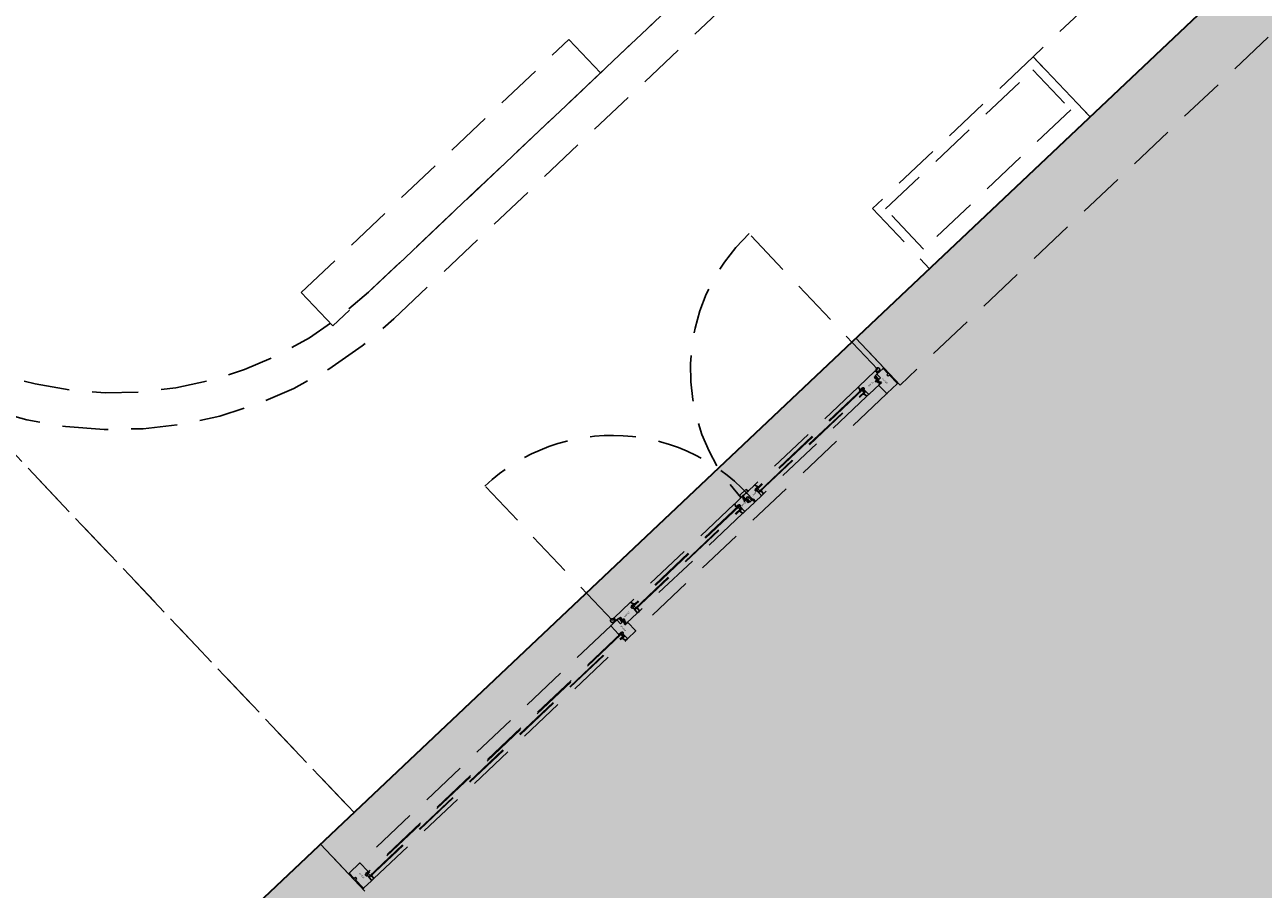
# Model space of a CAD drawing. Header units: metres. Extents: x 104098 to 104607, y 427853 to 428230.
# Tile 62 of 147: x 104265 to 104271.72, y 428130.96 to 428135.66. Entities that reach past the tile are written whole.
import ezdxf

# ---------------------------------------------------------------- set-up
doc = ezdxf.new("R2010")
doc.units = ezdxf.units.M
doc.linetypes.add('DASHED2', pattern=[0.375, 0.25, -0.125])
doc.layers.add('N-WE-OG-BEBOUWING-G_School', color=7, linetype='Continuous', lineweight=35)
doc.layers.add('N-WE-VH-VERHARDING-AP_BEBOUWING', color=7, linetype='Continuous', true_color=0xcfcfcf)
doc.styles.add('1_020-25', font='arial.ttf', dxfattribs={"height": 100})

# ---------------------------------------------------------------- blocks, each defined once
blk = doc.blocks.new('school2')
at = {"color": 252, "linetype": 'DASHED2'}
for p, q in [((107988.828, 456632.4761), (107988.828, 456616.7761)), ((107988.828, 456620.7761), (107988.828, 456616.7761)), ((107990.5612, 456618.7761), (107990.5612, 456619.0261)), ((107990.5612, 456619.0261), (107992.5612, 456619.0261)), ((107992.5612, 456619.0261), (107992.5612, 456618.7761)), ((107992.5612, 456618.7761), (107990.5612, 456618.7761)), ((108009.678, 456618.7761), (107990.828, 456618.7761)), ((107990.828, 456618.7761), (108009.678, 456618.7761)), ((107990.828, 456618.7761), (108009.678, 456618.7761)), ((107990.828, 456618.7761), (108009.678, 456618.7761)), ((107990.828, 456618.5761), (108009.678, 456618.5761)), ((107990.828, 456618.5761), (108009.678, 456618.5761)), ((107990.5635, 456616.5704), (107990.5635, 456617.5768)), ((107992.5475, 456616.5704), (107992.5475, 456617.5879)), ((107994.328, 456617.2261), (107993.128, 456617.2261)), ((107993.128, 456617.2261), (107993.128, 456616.7761)), ((107994.328, 456616.7761), (107994.328, 456617.2261)), ((107995.528, 456617.2261), (107994.328, 456617.2261)), ((107994.328, 456617.2261), (107994.328, 456616.7761)), ((107993.178, 456617.1761), (107994.278, 456617.1761)), ((107993.178, 456616.8761), (107993.178, 456617.1761)), ((107994.278, 456617.1761), (107994.278, 456616.8761)), ((107994.278, 456616.8761), (107993.178, 456616.8761)), ((107988.828, 456616.7761), (107986.478, 456616.7761)), ((108009.678, 456616.7761), (107986.478, 456616.7761)), ((108009.678, 456616.7761), (107986.478, 456616.7761)), ((108009.678, 456616.7761), (107986.478, 456616.7761)), ((108009.678, 456616.7761), (107986.478, 456616.7761)), ((108009.678, 456616.7761), (107986.478, 456616.7761)), ((108009.678, 456616.7761), (107986.478, 456616.7761)), ((107986.478, 456616.7761), (108009.678, 456616.7761)), ((107988.578, 456616.7761), (107986.478, 456616.7761)), ((107988.578, 456616.5561), (107988.578, 456616.7761)), ((107988.578, 456616.7761), (107992.578, 456616.7761)), ((107988.578, 456616.4261), (107988.578, 456616.7761)), ((107988.828, 456616.7761), (108009.678, 456616.7761)), ((107992.578, 456616.7761), (107992.578, 456616.5561)), ((107992.578, 456616.4261), (107992.578, 456616.7761)), ((107992.578, 456616.7761), (107996.078, 456616.7761)), ((107993.128, 456616.7761), (107994.328, 456616.7761)), ((107994.328, 456616.7761), (107995.528, 456616.7761)), ((107988.583, 456616.5177), (107988.583, 456616.5531)), ((107988.583, 456616.5531), (107988.583, 456616.5531)), ((107988.583, 456616.5531), (107988.583, 456616.5531)), ((107988.583, 456616.5531), (107988.583, 456616.5531)), ((107988.583, 456616.5531), (107988.583, 456616.5531)), ((107988.583, 456616.5531), (107988.583, 456616.5531)), ((107988.583, 456616.5531), (107988.583, 456616.5531)), ((107988.586, 456616.5561), (107988.66, 456616.5561)), ((107990.538, 456616.5561), (107988.663, 456616.5561)), ((107988.663, 456616.5531), (107988.663, 456616.4936)), ((107990.538, 456616.5531), (107990.538, 456616.4936)), ((107990.582, 456616.5561), (107990.541, 456616.5561)), ((107990.5591, 456616.5561), (107990.5591, 456616.5615)), ((107990.562, 456616.5605), (107990.5749, 456616.5577)), ((107990.5679, 456616.5592), (107990.5679, 456616.5561)), ((107990.5749, 456616.5612), (107990.5694, 456616.5624)), ((107990.5771, 456616.5574), (107990.578, 456616.5574)), ((107990.578, 456616.5608), (107990.5778, 456616.5608)), ((107990.578, 456616.5719), (107990.578, 456616.5576)), ((107990.5795, 456616.5561), (107990.596, 456616.5561)), ((107990.7018, 456616.5749), (107990.581, 456616.5749)), ((107990.584, 456616.5281), (107990.584, 456616.5541)), ((107990.596, 456616.5561), (107990.596, 456616.5551)), ((107990.596, 456616.5551), (107990.5985, 456616.5551)), ((107990.5965, 456616.539), (107990.5965, 456616.555)), ((107990.5965, 456616.555), (107990.5985, 456616.555)), ((107990.5985, 456616.5551), (107990.5985, 456616.5531)), ((107990.5985, 456616.555), (107990.5985, 456616.552)), ((107990.5985, 456616.5531), (107990.6078, 456616.5531)), ((107990.5985, 456616.552), (107990.6015, 456616.552)), ((107990.6015, 456616.552), (107990.6015, 456616.542)), ((107990.6078, 456616.5531), (107990.6078, 456616.5408)), ((107990.692, 456616.5546), (107990.692, 456616.5569)), ((107990.692, 456616.5569), (107990.7086, 456616.5569)), ((107990.696, 456616.5529), (107990.696, 456616.5569)), ((107990.696, 456616.5569), (107990.705, 456616.5569)), ((107990.705, 456616.5529), (107990.696, 456616.5529)), ((107991.489, 456616.5529), (107990.696, 456616.5529)), ((107990.696, 456616.5529), (107990.696, 456616.5289)), ((107990.71, 456616.5584), (107990.7047, 456616.573)), ((107990.705, 456616.5569), (107990.705, 456616.5529)), ((107991.4791, 456616.5749), (107990.7058, 456616.5749)), ((107990.7086, 456616.5569), (107990.71, 456616.5584)), ((107991.4803, 456616.573), (107991.475, 456616.5584)), ((107991.475, 456616.5584), (107991.4764, 456616.5569)), ((107991.4764, 456616.5569), (107991.493, 456616.5569)), ((107991.489, 456616.5569), (107991.48, 456616.5569)), ((107991.48, 456616.5569), (107991.48, 456616.5529)), ((107991.48, 456616.5529), (107991.489, 456616.5529)), ((107991.536, 456616.5749), (107991.4831, 456616.5749)), ((107991.489, 456616.5529), (107991.489, 456616.5569)), ((107991.489, 456616.5289), (107991.489, 456616.5529)), ((107991.493, 456616.5569), (107991.493, 456616.5546)), ((107991.5295, 456616.5487), (107991.5295, 456616.5537)), ((107991.5295, 456616.5537), (107991.538, 456616.5537)), ((107991.5333, 456616.5892), (107991.53, 456616.5769)), ((107991.53, 456616.5769), (107991.5475, 456616.5769)), ((107991.5318, 456616.5532), (107991.53, 456616.5496)), ((107991.5311, 456616.5496), (107991.5322, 456616.5526)), ((107991.5328, 456616.5537), (107991.5318, 456616.5532)), ((107991.5322, 456616.5526), (107991.533, 456616.5531)), ((107991.5344, 456616.5537), (107991.5328, 456616.5537)), ((107991.533, 456616.5644), (107991.5372, 456616.5655)), ((107991.533, 456616.5601), (107991.533, 456616.5644)), ((107991.5372, 456616.5589), (107991.533, 456616.5601)), ((107991.533, 456616.5531), (107991.5337, 456616.5531)), ((107991.5337, 456616.5531), (107991.5344, 456616.5532)), ((107991.5341, 456616.5505), (107991.534, 456616.5504)), ((107991.534, 456616.5504), (107991.534, 456616.5504)), ((107991.534, 456616.5504), (107991.534, 456616.5503)), ((107991.534, 456616.5503), (107991.534, 456616.5502)), ((107991.534, 456616.5502), (107991.534, 456616.5496)), ((107991.5342, 456616.5506), (107991.5341, 456616.5505)), ((107991.5341, 456616.5505), (107991.5341, 456616.5505)), ((107991.5343, 456616.5506), (107991.5342, 456616.5506)), ((107991.5342, 456616.5506), (107991.5342, 456616.5506)), ((107991.5787, 456616.5899), (107991.5343, 456616.5899)), ((107991.538, 456616.5515), (107991.5343, 456616.5506)), ((107991.5346, 456616.5535), (107991.5344, 456616.5537)), ((107991.5344, 456616.5532), (107991.5346, 456616.5534)), ((107991.5346, 456616.5534), (107991.5346, 456616.5535)), ((107991.535, 456616.55), (107991.5401, 456616.5512)), ((107991.535, 456616.5496), (107991.535, 456616.55)), ((107991.538, 456616.5665), (107991.538, 456616.5729)), ((107991.538, 456616.5537), (107991.538, 456616.558)), ((107991.5381, 456616.5553), (107991.538, 456616.5553)), ((107991.538, 456616.5553), (107991.538, 456616.5552)), ((107991.538, 456616.5552), (107991.538, 456616.5552)), ((107991.538, 456616.5552), (107991.538, 456616.5551)), ((107991.538, 456616.5551), (107991.538, 456616.5551)), ((107991.538, 456616.5551), (107991.538, 456616.5515)), ((107991.5382, 456616.5554), (107991.5381, 456616.5553)), ((107991.5381, 456616.5553), (107991.5381, 456616.5553)), ((107991.5383, 456616.5554), (107991.5382, 456616.5554)), ((107991.5382, 456616.5554), (107991.5382, 456616.5554)), ((107991.5385, 456616.5554), (107991.5383, 456616.5554)), ((107991.5386, 456616.5554), (107991.5385, 456616.5554)), ((107991.5385, 456616.5554), (107991.5385, 456616.5554)), ((107991.5386, 456616.5553), (107991.5386, 456616.5554)), ((107991.5387, 456616.5553), (107991.5386, 456616.5553)), ((107991.5387, 456616.5552), (107991.5387, 456616.5553)), ((107991.5387, 456616.5553), (107991.5387, 456616.5553)), ((107991.5388, 456616.5552), (107991.5387, 456616.5552)), ((107991.5388, 456616.5551), (107991.5388, 456616.5552)), ((107991.5388, 456616.5517), (107991.5388, 456616.5551)), ((107991.5388, 456616.5551), (107991.5388, 456616.5551)), ((107991.539, 456616.5537), (107991.5388, 456616.5535)), ((107991.5388, 456616.5535), (107991.5388, 456616.5528)), ((107991.5388, 456616.5528), (107991.5398, 456616.5519)), ((107991.5398, 456616.5519), (107991.5388, 456616.5517)), ((107991.5407, 456616.5537), (107991.539, 456616.5537)), ((107991.5397, 456616.553), (107991.5407, 456616.5531)), ((107991.5406, 456616.5521), (107991.5397, 456616.553)), ((107991.5401, 456616.5512), (107991.5401, 456616.5496)), ((107991.5429, 456616.5526), (107991.5406, 456616.5521)), ((107991.544, 456616.5533), (107991.5407, 456616.5537)), ((107991.5407, 456616.5531), (107991.5436, 456616.5527)), ((107991.5409, 456616.5513), (107991.5429, 456616.5518)), ((107991.5409, 456616.5496), (107991.5409, 456616.5513)), ((107991.5431, 456616.5527), (107991.5429, 456616.5526)), ((107991.5429, 456616.5518), (107991.543, 456616.5518)), ((107991.543, 456616.5554), (107991.543, 456616.5729)), ((107991.543, 456616.5518), (107991.543, 456616.5518)), ((107991.543, 456616.5518), (107991.5431, 456616.5518)), ((107991.5433, 456616.5527), (107991.5431, 456616.5527)), ((107991.5431, 456616.5518), (107991.5432, 456616.5518)), ((107991.5432, 456616.5518), (107991.5432, 456616.5517)), ((107991.5432, 456616.5517), (107991.5433, 456616.5517)), ((107991.5435, 456616.5526), (107991.5433, 456616.5527)), ((107991.5433, 456616.5517), (107991.5433, 456616.5516)), ((107991.5433, 456616.5516), (107991.5434, 456616.5516)), ((107991.5434, 456616.5516), (107991.5434, 456616.5515)), ((107991.5434, 456616.5515), (107991.5434, 456616.5514)), ((107991.5434, 456616.5514), (107991.5434, 456616.5496)), ((107991.5436, 456616.5526), (107991.5435, 456616.5526)), ((107991.5436, 456616.5527), (107991.5452, 456616.552)), ((107991.5438, 456616.5525), (107991.5436, 456616.5526)), ((107991.5439, 456616.5523), (107991.5438, 456616.5525)), ((107991.544, 456616.5522), (107991.5439, 456616.5523)), ((107991.5453, 456616.5527), (107991.544, 456616.5533)), ((107991.5441, 456616.552), (107991.544, 456616.5522)), ((107991.5442, 456616.5519), (107991.5441, 456616.552)), ((107991.5442, 456616.5517), (107991.5442, 456616.5519)), ((107991.5442, 456616.5496), (107991.5442, 456616.5517)), ((107991.561, 456616.5539), (107991.5445, 456616.5539)), ((107991.545, 456616.5749), (107991.6278, 456616.5749)), ((107991.5451, 456616.5537), (107991.545, 456616.5536)), ((107991.545, 456616.5536), (107991.545, 456616.5536)), ((107991.545, 456616.5536), (107991.545, 456616.5535)), ((107991.545, 456616.5535), (107991.545, 456616.5535)), ((107991.545, 456616.5535), (107991.545, 456616.5534)), ((107991.545, 456616.5534), (107991.545, 456616.5532)), ((107991.545, 456616.5532), (107991.545, 456616.5532)), ((107991.545, 456616.5532), (107991.545, 456616.5531)), ((107991.545, 456616.5531), (107991.545, 456616.5531)), ((107991.545, 456616.5531), (107991.545, 456616.553)), ((107991.545, 456616.553), (107991.5451, 456616.553)), ((107991.5451, 456616.5517), (107991.545, 456616.5514)), ((107991.545, 456616.5514), (107991.545, 456616.5509)), ((107991.545, 456616.5509), (107991.5453, 456616.5506)), ((107991.5452, 456616.5537), (107991.5451, 456616.5537)), ((107991.5451, 456616.5537), (107991.5451, 456616.5537)), ((107991.5451, 456616.553), (107991.5451, 456616.553)), ((107991.5451, 456616.553), (107991.5452, 456616.553)), ((107991.5472, 456616.5527), (107991.5451, 456616.5517)), ((107991.5453, 456616.5537), (107991.5452, 456616.5537)), ((107991.5452, 456616.5537), (107991.5452, 456616.5537)), ((107991.5452, 456616.553), (107991.5452, 456616.5529)), ((107991.5452, 456616.5529), (107991.5453, 456616.5529)), ((107991.5452, 456616.552), (107991.5455, 456616.552)), ((107991.5477, 456616.5537), (107991.5453, 456616.5537)), ((107991.5453, 456616.5529), (107991.5457, 456616.5529)), ((107991.5457, 456616.5527), (107991.5453, 456616.5527)), ((107991.5453, 456616.5506), (107991.5472, 456616.55)), ((107991.5455, 456616.552), (107991.5462, 456616.5523)), ((107991.5457, 456616.5529), (107991.5457, 456616.5527)), ((107991.5458, 456616.5514), (107991.5478, 456616.5524)), ((107991.5458, 456616.5511), (107991.5458, 456616.5514)), ((107991.5478, 456616.5504), (107991.5458, 456616.5511)), ((107991.5462, 456616.5523), (107991.5463, 456616.5524)), ((107991.5463, 456616.5524), (107991.5463, 456616.5529)), ((107991.5463, 456616.5529), (107991.5472, 456616.5529)), ((107991.5472, 456616.5529), (107991.5472, 456616.5527)), ((107991.5472, 456616.55), (107991.5472, 456616.5496)), ((107991.5475, 456616.5769), (107991.5475, 456616.5749)), ((107991.5475, 456616.5749), (107991.5825, 456616.5749)), ((107991.5825, 456616.5749), (107991.5475, 456616.5749)), ((107991.5475, 456616.5749), (107991.5825, 456616.5749)), ((107991.5478, 456616.5537), (107991.5477, 456616.5537)), ((107991.5477, 456616.5537), (107991.5477, 456616.5537)), ((107991.5479, 456616.5537), (107991.5478, 456616.5537)), ((107991.5478, 456616.5537), (107991.5478, 456616.5537)), ((107991.5478, 456616.5524), (107991.5479, 456616.5524)), ((107991.5479, 456616.5504), (107991.5478, 456616.5504)), ((107991.5478, 456616.5504), (107991.5478, 456616.5504)), ((107991.5479, 456616.5536), (107991.5479, 456616.5537)), ((107991.548, 456616.5535), (107991.5479, 456616.5536)), ((107991.5479, 456616.5536), (107991.5479, 456616.5536)), ((107991.5479, 456616.5525), (107991.548, 456616.5526)), ((107991.5479, 456616.5524), (107991.5479, 456616.5525)), ((107991.5479, 456616.5525), (107991.5479, 456616.5525)), ((107991.5479, 456616.5503), (107991.5479, 456616.5504)), ((107991.548, 456616.5502), (107991.5479, 456616.5503)), ((107991.5479, 456616.5503), (107991.5479, 456616.5503)), ((107991.548, 456616.5534), (107991.548, 456616.5535)), ((107991.548, 456616.5535), (107991.548, 456616.5535)), ((107991.548, 456616.5527), (107991.548, 456616.5534)), ((107991.548, 456616.5526), (107991.548, 456616.5527)), ((107991.548, 456616.5526), (107991.548, 456616.5526)), ((107991.548, 456616.5501), (107991.548, 456616.5502)), ((107991.548, 456616.5502), (107991.548, 456616.5502)), ((107991.548, 456616.549), (107991.548, 456616.5501)), ((107991.561, 456616.5408), (107991.561, 456616.5539)), ((107991.5832, 456616.5759), (107991.5797, 456616.5892)), ((107991.5825, 456616.5749), (107991.5832, 456616.5759)), ((107991.6346, 456616.5569), (107991.618, 456616.5569)), ((107991.618, 456616.5569), (107991.618, 456616.5546)), ((107991.622, 456616.5529), (107991.622, 456616.5569)), ((107991.622, 456616.5569), (107991.631, 456616.5569)), ((107991.631, 456616.5529), (107991.622, 456616.5529)), ((107992.415, 456616.5529), (107991.622, 456616.5529)), ((107991.622, 456616.5529), (107991.622, 456616.5289)), ((107991.6307, 456616.573), (107991.636, 456616.5584)), ((107991.631, 456616.5569), (107991.631, 456616.5529)), ((107992.4051, 456616.5749), (107991.6318, 456616.5749)), ((107991.636, 456616.5584), (107991.6346, 456616.5569)), ((107992.401, 456616.5584), (107992.4063, 456616.573)), ((107992.4024, 456616.5569), (107992.401, 456616.5584)), ((107992.419, 456616.5569), (107992.4024, 456616.5569)), ((107992.415, 456616.5569), (107992.406, 456616.5569)), ((107992.406, 456616.5569), (107992.406, 456616.5529)), ((107992.406, 456616.5529), (107992.415, 456616.5529)), ((107992.4091, 456616.5749), (107992.53, 456616.5749)), ((107992.415, 456616.5529), (107992.415, 456616.5569)), ((107992.415, 456616.5289), (107992.415, 456616.5529)), ((107992.419, 456616.5546), (107992.419, 456616.5569)), ((107992.5125, 456616.5531), (107992.5032, 456616.5531)), ((107992.5032, 456616.5531), (107992.5032, 456616.5408)), ((107992.5125, 456616.552), (107992.5095, 456616.552)), ((107992.5095, 456616.552), (107992.5095, 456616.542)), ((107992.515, 456616.5551), (107992.5125, 456616.5551)), ((107992.5125, 456616.5551), (107992.5125, 456616.5531)), ((107992.5145, 456616.555), (107992.5125, 456616.555)), ((107992.5125, 456616.555), (107992.5125, 456616.552)), ((107992.5145, 456616.539), (107992.5145, 456616.555)), ((107992.5315, 456616.5561), (107992.515, 456616.5561)), ((107992.515, 456616.5561), (107992.515, 456616.5551)), ((107992.527, 456616.5281), (107992.527, 456616.5541)), ((107992.529, 456616.5561), (107992.57, 456616.5561)), ((107992.533, 456616.5719), (107992.533, 456616.5576)), ((107992.533, 456616.5608), (107992.5331, 456616.5608)), ((107992.5339, 456616.5574), (107992.533, 456616.5574)), ((107992.536, 456616.5612), (107992.5416, 456616.5624)), ((107992.549, 456616.5605), (107992.5361, 456616.5577)), ((107992.5431, 456616.5592), (107992.5431, 456616.5561)), ((107992.5519, 456616.5561), (107992.5519, 456616.5615)), ((107992.573, 456616.5531), (107992.573, 456616.5177)), ((107988.583, 456616.4451), (107988.583, 456616.5045)), ((107988.593, 456616.5162), (107988.5845, 456616.5162)), ((107988.5845, 456616.506), (107988.593, 456616.506)), ((107988.593, 456616.506), (107988.593, 456616.5162)), ((107988.6616, 456616.4921), (107988.645, 456616.4921)), ((107988.645, 456616.4921), (107988.645, 456616.4898)), ((107988.649, 456616.4881), (107988.649, 456616.4921)), ((107988.649, 456616.4921), (107988.658, 456616.4921)), ((107988.658, 456616.4881), (107988.649, 456616.4881)), ((107990.552, 456616.4881), (107988.649, 456616.4881)), ((107988.649, 456616.4881), (107988.649, 456616.4641)), ((107988.656, 456616.4831), (107988.649, 456616.4831)), ((107990.545, 456616.4831), (107988.656, 456616.4831)), ((107988.656, 456616.4831), (107988.656, 456616.4681)), ((107988.656, 456616.4681), (107988.656, 456616.4831)), ((107988.658, 456616.4921), (107988.658, 456616.4881)), ((107988.663, 456616.4936), (107988.6616, 456616.4921)), ((107990.538, 456616.4936), (107990.5394, 456616.4921)), ((107990.5394, 456616.4921), (107990.556, 456616.4921)), ((107990.552, 456616.4921), (107990.543, 456616.4921)), ((107990.543, 456616.4921), (107990.543, 456616.4881)), ((107990.543, 456616.4881), (107990.552, 456616.4881)), ((107990.552, 456616.4831), (107990.545, 456616.4831)), ((107990.545, 456616.4831), (107990.545, 456616.4681)), ((107990.545, 456616.4681), (107990.545, 456616.4831)), ((107990.552, 456616.4881), (107990.552, 456616.4921)), ((107990.552, 456616.4641), (107990.552, 456616.4881)), ((107990.552, 456616.4681), (107990.552, 456616.4831)), ((107990.556, 456616.4921), (107990.556, 456616.4898)), ((107990.6015, 456616.5281), (107990.584, 456616.5281)), ((107990.5985, 456616.5388), (107990.596, 456616.5388)), ((107990.596, 456616.5388), (107990.596, 456616.5346)), ((107990.5985, 456616.539), (107990.5965, 456616.539)), ((107990.597, 456616.5101), (107990.6022, 456616.5115)), ((107990.597, 456616.5061), (107990.597, 456616.5101)), ((107990.6165, 456616.5061), (107990.597, 456616.5061)), ((107990.5975, 456616.5331), (107990.6165, 456616.5331)), ((107990.5981, 456616.5331), (107990.598, 456616.533)), ((107990.598, 456616.533), (107990.598, 456616.533)), ((107990.598, 456616.533), (107990.598, 456616.5329)), ((107990.598, 456616.5329), (107990.598, 456616.5329)), ((107990.598, 456616.5329), (107990.598, 456616.5328)), ((107990.598, 456616.5328), (107990.598, 456616.5317)), ((107990.598, 456616.5317), (107990.598, 456616.5317)), ((107990.598, 456616.5317), (107990.598, 456616.5316)), ((107990.598, 456616.5316), (107990.598, 456616.5316)), ((107990.598, 456616.5316), (107990.5981, 456616.5316)), ((107990.598, 456616.5294), (107990.598, 456616.5293)), ((107990.5981, 456616.5294), (107990.598, 456616.5294)), ((107990.598, 456616.5293), (107990.598, 456616.5293)), ((107990.598, 456616.5293), (107990.598, 456616.5292)), ((107990.598, 456616.5292), (107990.598, 456616.5284)), ((107990.598, 456616.5284), (107990.598, 456616.5284)), ((107990.598, 456616.5284), (107990.598, 456616.5283)), ((107990.598, 456616.5283), (107990.598, 456616.5283)), ((107990.598, 456616.5283), (107990.598, 456616.5282)), ((107990.598, 456616.5282), (107990.5981, 456616.5282)), ((107990.5982, 456616.5331), (107990.5981, 456616.5331)), ((107990.5981, 456616.5331), (107990.5981, 456616.5331)), ((107990.5981, 456616.5316), (107990.5981, 456616.5315)), ((107990.5981, 456616.5315), (107990.5981, 456616.5315)), ((107990.5981, 456616.5315), (107990.5982, 456616.5315)), ((107990.6002, 456616.5305), (107990.5981, 456616.5295)), ((107990.5981, 456616.5295), (107990.5981, 456616.5294)), ((107990.5981, 456616.5294), (107990.5981, 456616.5294)), ((107990.5981, 456616.5282), (107990.5981, 456616.5282)), ((107990.5981, 456616.5282), (107990.5982, 456616.5282)), ((107990.5983, 456616.5331), (107990.5982, 456616.5331)), ((107990.5982, 456616.5331), (107990.5982, 456616.5331)), ((107990.5982, 456616.5315), (107990.6002, 456616.5308)), ((107990.5982, 456616.5282), (107990.5982, 456616.5281)), ((107990.5982, 456616.5281), (107990.5983, 456616.5281)), ((107990.6157, 456616.5331), (107990.5983, 456616.5331)), ((107990.5983, 456616.5281), (107990.6007, 456616.5281)), ((107990.6015, 456616.542), (107990.5985, 456616.542)), ((107990.5985, 456616.542), (107990.5985, 456616.539)), ((107990.6078, 456616.5408), (107990.5985, 456616.5408)), ((107990.5985, 456616.5408), (107990.5985, 456616.5388)), ((107990.5988, 456616.5319), (107990.5988, 456616.5322)), ((107990.5988, 456616.5322), (107990.6018, 456616.5322)), ((107990.6007, 456616.5313), (107990.5988, 456616.5319)), ((107990.5988, 456616.5291), (107990.6008, 456616.5302)), ((107990.5988, 456616.5289), (107990.5988, 456616.5291)), ((107990.5996, 456616.5289), (107990.5988, 456616.5289)), ((107990.5997, 456616.5296), (107990.5996, 456616.5294)), ((107990.5996, 456616.5294), (107990.5996, 456616.5289)), ((107990.6005, 456616.5299), (107990.5997, 456616.5296)), ((107990.6002, 456616.5308), (107990.6002, 456616.5305)), ((107990.6003, 456616.5289), (107990.6003, 456616.5292)), ((107990.6003, 456616.5292), (107990.6006, 456616.5291)), ((107990.6007, 456616.5289), (107990.6003, 456616.5289)), ((107990.6007, 456616.5299), (107990.6005, 456616.5299)), ((107990.6006, 456616.5291), (107990.602, 456616.5286)), ((107990.6009, 456616.531), (107990.6007, 456616.5313)), ((107990.6023, 456616.5291), (107990.6007, 456616.5299)), ((107990.6008, 456616.5289), (107990.6007, 456616.5289)), ((107990.6007, 456616.5289), (107990.6007, 456616.5289)), ((107990.6007, 456616.5281), (107990.6008, 456616.5282)), ((107990.6007, 456616.5281), (107990.6007, 456616.5281)), ((107990.6008, 456616.5302), (107990.601, 456616.5305)), ((107990.6009, 456616.5289), (107990.6008, 456616.5289)), ((107990.6008, 456616.5289), (107990.6008, 456616.5289)), ((107990.6008, 456616.5282), (107990.6008, 456616.5282)), ((107990.6008, 456616.5282), (107990.6009, 456616.5282)), ((107990.601, 456616.5305), (107990.6009, 456616.531)), ((107990.6009, 456616.5288), (107990.6009, 456616.5289)), ((107990.601, 456616.5287), (107990.6009, 456616.5288)), ((107990.6009, 456616.5288), (107990.6009, 456616.5288)), ((107990.6009, 456616.5282), (107990.6009, 456616.5283)), ((107990.6009, 456616.5283), (107990.601, 456616.5283)), ((107990.6009, 456616.5282), (107990.6009, 456616.5282)), ((107990.601, 456616.5286), (107990.601, 456616.5287)), ((107990.601, 456616.5287), (107990.601, 456616.5287)), ((107990.601, 456616.5284), (107990.601, 456616.5286)), ((107990.601, 456616.5283), (107990.601, 456616.5284)), ((107990.601, 456616.5284), (107990.601, 456616.5284)), ((107990.6018, 456616.5322), (107990.6018, 456616.5302)), ((107990.6018, 456616.5302), (107990.6018, 456616.53)), ((107990.6018, 456616.53), (107990.6018, 456616.5298)), ((107990.6018, 456616.5298), (107990.6019, 456616.5297)), ((107990.6019, 456616.5297), (107990.602, 456616.5295)), ((107990.602, 456616.5295), (107990.6022, 456616.5294)), ((107990.602, 456616.5286), (107990.6053, 456616.5281)), ((107990.6022, 456616.5294), (107990.6023, 456616.5293)), ((107990.6023, 456616.5293), (107990.6025, 456616.5292)), ((107990.6053, 456616.5288), (107990.6023, 456616.5291)), ((107990.6025, 456616.5292), (107990.6026, 456616.5292)), ((107990.6026, 456616.5305), (107990.6026, 456616.5322)), ((107990.6026, 456616.5322), (107990.6051, 456616.5322)), ((107990.6026, 456616.5304), (107990.6026, 456616.5305)), ((107990.6026, 456616.5303), (107990.6026, 456616.5304)), ((107990.6026, 456616.5302), (107990.6026, 456616.5303)), ((107990.6027, 456616.5302), (107990.6026, 456616.5302)), ((107990.6026, 456616.5292), (107990.6028, 456616.5292)), ((107990.6027, 456616.5301), (107990.6027, 456616.5302)), ((107990.6028, 456616.5301), (107990.6027, 456616.5301)), ((107990.6029, 456616.5301), (107990.6028, 456616.5301)), ((107990.6028, 456616.5292), (107990.603, 456616.5292)), ((107990.603, 456616.5301), (107990.6029, 456616.5301)), ((107990.6029, 456616.5301), (107990.6029, 456616.5301)), ((107990.6031, 456616.5301), (107990.603, 456616.5301)), ((107990.603, 456616.5292), (107990.6054, 456616.5298)), ((107990.603, 456616.5125), (107990.603, 456616.5266)), ((107990.6051, 456616.5305), (107990.6031, 456616.5301)), ((107990.6051, 456616.5322), (107990.6051, 456616.5305)), ((107990.6063, 456616.5288), (107990.6053, 456616.5288)), ((107990.6053, 456616.5281), (107990.6069, 456616.5281)), ((107990.6054, 456616.5298), (107990.6063, 456616.5288)), ((107990.6059, 456616.5307), (107990.6059, 456616.5322)), ((107990.6059, 456616.5322), (107990.611, 456616.5322)), ((107990.611, 456616.5319), (107990.6059, 456616.5307)), ((107990.6061, 456616.53), (107990.6072, 456616.5302)), ((107990.6072, 456616.529), (107990.6061, 456616.53)), ((107990.6069, 456616.5281), (107990.6072, 456616.5284)), ((107990.6072, 456616.5302), (107990.6072, 456616.5268)), ((107990.6072, 456616.5284), (107990.6072, 456616.529)), ((107990.6072, 456616.5268), (107990.6072, 456616.5267)), ((107990.6072, 456616.5267), (107990.6072, 456616.5267)), ((107990.6072, 456616.5267), (107990.6072, 456616.5266)), ((107990.6072, 456616.5266), (107990.6073, 456616.5266)), ((107990.6073, 456616.5266), (107990.6073, 456616.5266)), ((107990.6073, 456616.5266), (107990.6073, 456616.5265)), ((107990.6073, 456616.5265), (107990.6074, 456616.5265)), ((107990.6074, 456616.5265), (107990.6074, 456616.5265)), ((107990.6074, 456616.5265), (107990.6075, 456616.5265)), ((107990.6075, 456616.5265), (107990.6077, 456616.5265)), ((107990.6077, 456616.5265), (107990.6077, 456616.5265)), ((107990.6077, 456616.5265), (107990.6078, 456616.5265)), ((107990.6078, 456616.5265), (107990.6079, 456616.5266)), ((107990.6078, 456616.5265), (107990.6078, 456616.5265)), ((107990.6079, 456616.5266), (107990.608, 456616.5267)), ((107990.6079, 456616.5266), (107990.6079, 456616.5266)), ((107990.6079, 456616.5266), (107990.6079, 456616.5266)), ((107990.608, 456616.5304), (107990.6117, 456616.5313)), ((107990.608, 456616.5268), (107990.608, 456616.5304)), ((107990.6165, 456616.5281), (107990.608, 456616.5281)), ((107990.608, 456616.5281), (107990.608, 456616.5239)), ((107990.608, 456616.5267), (107990.608, 456616.5268)), ((107990.608, 456616.5267), (107990.608, 456616.5267)), ((107990.608, 456616.5154), (107990.608, 456616.5089)), ((107990.6087, 456616.5229), (107990.613, 456616.5218)), ((107990.613, 456616.5175), (107990.6087, 456616.5163)), ((107990.61, 456616.5069), (107990.689, 456616.5069)), ((107990.611, 456616.5322), (107990.611, 456616.5319)), ((107990.6116, 456616.5287), (107990.6114, 456616.5285)), ((107990.6114, 456616.5285), (107990.6114, 456616.5283)), ((107990.6114, 456616.5283), (107990.6116, 456616.5281)), ((107990.6123, 456616.5287), (107990.6116, 456616.5287)), ((107990.6116, 456616.5281), (107990.6131, 456616.5281)), ((107990.6117, 456616.5313), (107990.6117, 456616.5313)), ((107990.6117, 456616.5313), (107990.6118, 456616.5313)), ((107990.6118, 456616.5313), (107990.6118, 456616.5314)), ((107990.6118, 456616.5314), (107990.6119, 456616.5314)), ((107990.6119, 456616.5314), (107990.6119, 456616.5315)), ((107990.6119, 456616.5315), (107990.612, 456616.5315)), ((107990.612, 456616.5317), (107990.612, 456616.5322)), ((107990.612, 456616.5322), (107990.6148, 456616.5322)), ((107990.612, 456616.5316), (107990.612, 456616.5317)), ((107990.612, 456616.5315), (107990.612, 456616.5316)), ((107990.6129, 456616.5288), (107990.6123, 456616.5287)), ((107990.6137, 456616.5293), (107990.6129, 456616.5288)), ((107990.613, 456616.5218), (107990.613, 456616.5175)), ((107990.6131, 456616.5281), (107990.6142, 456616.5287)), ((107990.6148, 456616.5322), (107990.6137, 456616.5293)), ((107990.6142, 456616.5287), (107990.616, 456616.5322)), ((107990.6158, 456616.5331), (107990.6157, 456616.5331)), ((107990.6157, 456616.5331), (107990.6157, 456616.5331)), ((107990.6159, 456616.5331), (107990.6158, 456616.5331)), ((107990.6158, 456616.5331), (107990.6158, 456616.5331)), ((107990.6159, 456616.533), (107990.6159, 456616.5331)), ((107990.616, 456616.5329), (107990.6159, 456616.533)), ((107990.6159, 456616.533), (107990.6159, 456616.533)), ((107990.616, 456616.5328), (107990.616, 456616.5329)), ((107990.616, 456616.5329), (107990.616, 456616.5329)), ((107990.616, 456616.5322), (107990.616, 456616.5328)), ((107990.6165, 456616.5331), (107990.6165, 456616.5281)), ((107990.618, 456616.4451), (107990.618, 456616.5046)), ((107990.692, 456616.5099), (107990.692, 456616.5443)), ((107990.706, 456616.5289), (107990.692, 456616.5289)), ((107990.692, 456616.5289), (107990.692, 456616.5099)), ((107990.695, 456616.5069), (107990.704, 456616.5069)), ((107991.489, 456616.5479), (107990.696, 456616.5479)), ((107990.696, 456616.5329), (107991.489, 456616.5329)), ((107990.696, 456616.5289), (107991.489, 456616.5289)), ((107990.703, 456616.5329), (107990.703, 456616.5479)), ((107990.706, 456616.5249), (107990.706, 456616.5289)), ((107990.7097, 456616.5249), (107990.706, 456616.5249)), ((107990.7069, 456616.5092), (107990.7097, 456616.5249)), ((107991.4769, 456616.5069), (107990.708, 456616.5069)), ((107991.478, 456616.5092), (107991.4753, 456616.5249)), ((107991.4753, 456616.5249), (107991.479, 456616.5249)), ((107991.479, 456616.5249), (107991.479, 456616.5289)), ((107991.479, 456616.5289), (107991.493, 456616.5289)), ((107991.49, 456616.5069), (107991.4809, 456616.5069)), ((107991.482, 456616.5329), (107991.482, 456616.5479)), ((107991.493, 456616.5443), (107991.493, 456616.5099)), ((107991.493, 456616.5289), (107991.493, 456616.5099)), ((107991.496, 456616.5069), (107991.565, 456616.5069)), ((107991.5485, 456616.5487), (107991.5295, 456616.5487)), ((107991.53, 456616.5496), (107991.53, 456616.549)), ((107991.53, 456616.549), (107991.53, 456616.549)), ((107991.53, 456616.549), (107991.53, 456616.5489)), ((107991.53, 456616.5489), (107991.53, 456616.5489)), ((107991.53, 456616.5489), (107991.53, 456616.5488)), ((107991.53, 456616.5488), (107991.5301, 456616.5488)), ((107991.5301, 456616.5488), (107991.5301, 456616.5488)), ((107991.5301, 456616.5488), (107991.5302, 456616.5488)), ((107991.5302, 456616.5488), (107991.5302, 456616.5487)), ((107991.5302, 456616.5487), (107991.5303, 456616.5487)), ((107991.5303, 456616.5487), (107991.5477, 456616.5487)), ((107991.534, 456616.5496), (107991.5311, 456616.5496)), ((107991.5401, 456616.5496), (107991.535, 456616.5496)), ((107991.5382, 456616.5287), (107991.5382, 456616.541)), ((107991.5382, 456616.541), (107991.5475, 456616.541)), ((107991.5475, 456616.5287), (107991.5382, 456616.5287)), ((107991.5434, 456616.5496), (107991.5409, 456616.5496)), ((107991.5472, 456616.5496), (107991.5442, 456616.5496)), ((107991.5445, 456616.5299), (107991.5445, 456616.5399)), ((107991.5445, 456616.5399), (107991.5475, 456616.5399)), ((107991.5475, 456616.5299), (107991.5445, 456616.5299)), ((107991.5475, 456616.541), (107991.5475, 456616.543)), ((107991.5475, 456616.543), (107991.55, 456616.543)), ((107991.5475, 456616.5399), (107991.5475, 456616.5429)), ((107991.5475, 456616.5429), (107991.5495, 456616.5429)), ((107991.5475, 456616.5269), (107991.5475, 456616.5299)), ((107991.5475, 456616.5267), (107991.5475, 456616.5287)), ((107991.5495, 456616.5269), (107991.5475, 456616.5269)), ((107991.55, 456616.5267), (107991.5475, 456616.5267)), ((107991.5477, 456616.5487), (107991.5478, 456616.5488)), ((107991.5477, 456616.5487), (107991.5477, 456616.5487)), ((107991.5478, 456616.5488), (107991.5478, 456616.5488)), ((107991.5478, 456616.5488), (107991.5479, 456616.5488)), ((107991.5479, 456616.5488), (107991.5479, 456616.5489)), ((107991.5479, 456616.5489), (107991.548, 456616.5489)), ((107991.5479, 456616.5488), (107991.5479, 456616.5488)), ((107991.548, 456616.5489), (107991.548, 456616.549)), ((107991.548, 456616.549), (107991.548, 456616.549)), ((107991.5495, 456616.5429), (107991.5495, 456616.5269)), ((107991.55, 456616.543), (107991.55, 456616.5472)), ((107991.55, 456616.5257), (107991.55, 456616.5267)), ((107991.5665, 456616.5257), (107991.55, 456616.5257)), ((107991.565, 456616.5408), (107991.561, 456616.5408)), ((107991.561, 456616.5257), (107991.561, 456616.5327)), ((107991.561, 456616.5327), (107991.561, 456616.5327)), ((107991.561, 456616.5327), (107991.565, 456616.5327)), ((107991.573, 456616.5257), (107991.561, 456616.5257)), ((107991.565, 456616.5327), (107991.565, 456616.5408)), ((107991.568, 456616.5099), (107991.568, 456616.5242)), ((107991.573, 456616.5099), (107991.573, 456616.5257)), ((107991.573, 456616.5257), (107991.573, 456616.5257)), ((107991.615, 456616.5069), (107991.576, 456616.5069)), ((107991.618, 456616.5443), (107991.618, 456616.5099)), ((107991.632, 456616.5289), (107991.618, 456616.5289)), ((107991.618, 456616.5289), (107991.618, 456616.5099)), ((107991.621, 456616.5069), (107991.63, 456616.5069)), ((107992.415, 456616.5479), (107991.622, 456616.5479)), ((107991.622, 456616.5329), (107992.415, 456616.5329)), ((107991.622, 456616.5289), (107992.415, 456616.5289)), ((107991.629, 456616.5329), (107991.629, 456616.5479)), ((107991.632, 456616.5249), (107991.632, 456616.5289)), ((107991.6357, 456616.5249), (107991.632, 456616.5249)), ((107991.6329, 456616.5092), (107991.6357, 456616.5249)), ((107992.4029, 456616.5069), (107991.634, 456616.5069)), ((107992.404, 456616.5092), (107992.4013, 456616.5249)), ((107992.4013, 456616.5249), (107992.405, 456616.5249)), ((107992.405, 456616.5249), (107992.405, 456616.5289)), ((107992.405, 456616.5289), (107992.419, 456616.5289)), ((107992.416, 456616.5069), (107992.4069, 456616.5069)), ((107992.408, 456616.5329), (107992.408, 456616.5479)), ((107992.419, 456616.5099), (107992.419, 456616.5443)), ((107992.419, 456616.5289), (107992.419, 456616.5099)), ((107992.501, 456616.5069), (107992.422, 456616.5069)), ((107992.493, 456616.4451), (107992.493, 456616.5046)), ((107992.5135, 456616.5331), (107992.4945, 456616.5331)), ((107992.4945, 456616.5331), (107992.4945, 456616.5281)), ((107992.4945, 456616.5281), (107992.503, 456616.5281)), ((107992.4945, 456616.5061), (107992.514, 456616.5061)), ((107992.495, 456616.533), (107992.4951, 456616.5331)), ((107992.495, 456616.5329), (107992.495, 456616.533)), ((107992.495, 456616.533), (107992.495, 456616.533)), ((107992.495, 456616.5328), (107992.495, 456616.5329)), ((107992.495, 456616.5329), (107992.495, 456616.5329)), ((107992.495, 456616.5322), (107992.495, 456616.5328)), ((107992.4968, 456616.5287), (107992.495, 456616.5322)), ((107992.4951, 456616.5331), (107992.4951, 456616.5331)), ((107992.4951, 456616.5331), (107992.4952, 456616.5331)), ((107992.4952, 456616.5331), (107992.4952, 456616.5331)), ((107992.4952, 456616.5331), (107992.4953, 456616.5331)), ((107992.4953, 456616.5331), (107992.5127, 456616.5331)), ((107992.499, 456616.5322), (107992.4961, 456616.5322)), ((107992.4961, 456616.5322), (107992.4972, 456616.5293)), ((107992.4978, 456616.5281), (107992.4968, 456616.5287)), ((107992.4972, 456616.5293), (107992.498, 456616.5288)), ((107992.4994, 456616.5281), (107992.4978, 456616.5281)), ((107992.498, 456616.5288), (107992.4987, 456616.5287)), ((107992.5022, 456616.5229), (107992.498, 456616.5218)), ((107992.498, 456616.5218), (107992.498, 456616.5175)), ((107992.498, 456616.5175), (107992.5022, 456616.5163)), ((107992.4987, 456616.5287), (107992.4994, 456616.5287)), ((107992.499, 456616.5317), (107992.499, 456616.5322)), ((107992.499, 456616.5316), (107992.499, 456616.5317)), ((107992.499, 456616.5315), (107992.499, 456616.5316)), ((107992.4991, 456616.5314), (107992.499, 456616.5315)), ((107992.499, 456616.5315), (107992.499, 456616.5315)), ((107992.4992, 456616.5313), (107992.4991, 456616.5314)), ((107992.4991, 456616.5314), (107992.4991, 456616.5314)), ((107992.4993, 456616.5313), (107992.4992, 456616.5313)), ((107992.4992, 456616.5313), (107992.4992, 456616.5313)), ((107992.503, 456616.5304), (107992.4993, 456616.5313)), ((107992.4994, 456616.5287), (107992.4996, 456616.5285)), ((107992.4996, 456616.5283), (107992.4994, 456616.5281)), ((107992.4996, 456616.5285), (107992.4996, 456616.5283)), ((107992.5051, 456616.5322), (107992.5, 456616.5322)), ((107992.5, 456616.5322), (107992.5, 456616.5319)), ((107992.5, 456616.5319), (107992.5051, 456616.5307)), ((107992.503, 456616.5268), (107992.503, 456616.5304)), ((107992.503, 456616.5281), (107992.503, 456616.5239)), ((107992.503, 456616.5267), (107992.503, 456616.5268)), ((107992.503, 456616.5266), (107992.503, 456616.5267)), ((107992.503, 456616.5267), (107992.503, 456616.5267)), ((107992.5031, 456616.5266), (107992.503, 456616.5266)), ((107992.503, 456616.5266), (107992.503, 456616.5266)), ((107992.503, 456616.5154), (107992.503, 456616.5089)), ((107992.5031, 456616.5265), (107992.5031, 456616.5266)), ((107992.5032, 456616.5265), (107992.5031, 456616.5265)), ((107992.5032, 456616.5408), (107992.5125, 456616.5408)), ((107992.5033, 456616.5265), (107992.5032, 456616.5265)), ((107992.5032, 456616.5265), (107992.5032, 456616.5265)), ((107992.5035, 456616.5265), (107992.5033, 456616.5265)), ((107992.5036, 456616.5265), (107992.5035, 456616.5265)), ((107992.5035, 456616.5265), (107992.5035, 456616.5265)), ((107992.5037, 456616.5266), (107992.5036, 456616.5265)), ((107992.5036, 456616.5265), (107992.5036, 456616.5265)), ((107992.5038, 456616.5267), (107992.5037, 456616.5266)), ((107992.5037, 456616.5266), (107992.5037, 456616.5266)), ((107992.5037, 456616.5266), (107992.5037, 456616.5266)), ((107992.5048, 456616.53), (107992.5038, 456616.5302)), ((107992.5038, 456616.5302), (107992.5038, 456616.5268)), ((107992.5038, 456616.529), (107992.5048, 456616.53)), ((107992.5038, 456616.5284), (107992.5038, 456616.529)), ((107992.504, 456616.5281), (107992.5038, 456616.5284)), ((107992.5038, 456616.5268), (107992.5038, 456616.5267)), ((107992.5038, 456616.5267), (107992.5038, 456616.5267)), ((107992.5057, 456616.5281), (107992.504, 456616.5281)), ((107992.5056, 456616.5298), (107992.5047, 456616.5288)), ((107992.5047, 456616.5288), (107992.5057, 456616.5288)), ((107992.5051, 456616.5307), (107992.5051, 456616.5322)), ((107992.5079, 456616.5292), (107992.5056, 456616.5298)), ((107992.5057, 456616.5288), (107992.5086, 456616.5291)), ((107992.509, 456616.5286), (107992.5057, 456616.5281)), ((107992.5084, 456616.5322), (107992.5059, 456616.5322)), ((107992.5059, 456616.5322), (107992.5059, 456616.5305)), ((107992.5059, 456616.5305), (107992.5079, 456616.5301)), ((107992.5079, 456616.5301), (107992.508, 456616.5301)), ((107992.5081, 456616.5292), (107992.5079, 456616.5292)), ((107992.508, 456616.5301), (107992.508, 456616.5301)), ((107992.508, 456616.5301), (107992.5081, 456616.5301)), ((107992.508, 456616.5125), (107992.508, 456616.5266)), ((107992.5081, 456616.5301), (107992.5082, 456616.5301)), ((107992.5083, 456616.5292), (107992.5081, 456616.5292)), ((107992.5082, 456616.5301), (107992.5083, 456616.5302)), ((107992.5082, 456616.5301), (107992.5082, 456616.5301)), ((107992.5083, 456616.5302), (107992.5084, 456616.5303)), ((107992.5083, 456616.5302), (107992.5083, 456616.5302)), ((107992.5085, 456616.5292), (107992.5083, 456616.5292)), ((107992.5084, 456616.5305), (107992.5084, 456616.5322)), ((107992.5084, 456616.5304), (107992.5084, 456616.5305)), ((107992.5084, 456616.5303), (107992.5084, 456616.5304)), ((107992.5086, 456616.5293), (107992.5085, 456616.5292)), ((107992.5086, 456616.5291), (107992.5102, 456616.5299)), ((107992.5088, 456616.5294), (107992.5086, 456616.5293)), ((107992.514, 456616.5101), (107992.5087, 456616.5115)), ((107992.5089, 456616.5295), (107992.5088, 456616.5294)), ((107992.509, 456616.5297), (107992.5089, 456616.5295)), ((107992.5091, 456616.5298), (107992.509, 456616.5297)), ((107992.5103, 456616.5291), (107992.509, 456616.5286)), ((107992.5092, 456616.53), (107992.5091, 456616.5298)), ((107992.5122, 456616.5322), (107992.5092, 456616.5322)), ((107992.5092, 456616.5322), (107992.5092, 456616.5302)), ((107992.5092, 456616.5302), (107992.5092, 456616.53)), ((107992.5095, 456616.542), (107992.5125, 456616.542)), ((107992.5095, 456616.5281), (107992.527, 456616.5281)), ((107992.51, 456616.531), (107992.5103, 456616.5313)), ((107992.51, 456616.5305), (107992.51, 456616.531)), ((107992.5101, 456616.5302), (107992.51, 456616.5305)), ((107992.51, 456616.5288), (107992.5101, 456616.5289)), ((107992.51, 456616.5287), (107992.51, 456616.5288)), ((107992.51, 456616.5288), (107992.51, 456616.5288)), ((107992.51, 456616.5286), (107992.51, 456616.5287)), ((107992.51, 456616.5287), (107992.51, 456616.5287)), ((107992.51, 456616.5284), (107992.51, 456616.5286)), ((107992.51, 456616.5283), (107992.51, 456616.5284)), ((107992.51, 456616.5284), (107992.51, 456616.5284)), ((107992.51, 456616.5282), (107992.51, 456616.5283)), ((107992.51, 456616.5283), (107992.51, 456616.5283)), ((107992.5101, 456616.5282), (107992.51, 456616.5282)), ((107992.5122, 456616.5291), (107992.5101, 456616.5302)), ((107992.5101, 456616.5289), (107992.5101, 456616.5289)), ((107992.5101, 456616.5289), (107992.5102, 456616.5289)), ((107992.5102, 456616.5282), (107992.5101, 456616.5282)), ((107992.5101, 456616.5282), (107992.5101, 456616.5282)), ((107992.5102, 456616.5299), (107992.5105, 456616.5299)), ((107992.5102, 456616.5289), (107992.5102, 456616.5289)), ((107992.5102, 456616.5289), (107992.5103, 456616.5289)), ((107992.5102, 456616.5281), (107992.5102, 456616.5282)), ((107992.5103, 456616.5281), (107992.5102, 456616.5281)), ((107992.5103, 456616.5313), (107992.5122, 456616.5319)), ((107992.5107, 456616.5292), (107992.5103, 456616.5291)), ((107992.5103, 456616.5289), (107992.5107, 456616.5289)), ((107992.5127, 456616.5281), (107992.5103, 456616.5281)), ((107992.5105, 456616.5299), (107992.5112, 456616.5296)), ((107992.5107, 456616.5289), (107992.5107, 456616.5292)), ((107992.5128, 456616.5315), (107992.5108, 456616.5308)), ((107992.5108, 456616.5308), (107992.5108, 456616.5305)), ((107992.5108, 456616.5305), (107992.5128, 456616.5295)), ((107992.5112, 456616.5296), (107992.5113, 456616.5294)), ((107992.5113, 456616.5294), (107992.5113, 456616.5289)), ((107992.5113, 456616.5289), (107992.5122, 456616.5289)), ((107992.5122, 456616.5319), (107992.5122, 456616.5322)), ((107992.5122, 456616.5289), (107992.5122, 456616.5291)), ((107992.5125, 456616.542), (107992.5125, 456616.539)), ((107992.5125, 456616.5408), (107992.5125, 456616.5388)), ((107992.5125, 456616.539), (107992.5145, 456616.539)), ((107992.5125, 456616.5388), (107992.515, 456616.5388)), ((107992.5127, 456616.5331), (107992.5127, 456616.5331)), ((107992.5127, 456616.5331), (107992.5128, 456616.5331)), ((107992.5128, 456616.5282), (107992.5127, 456616.5281)), ((107992.5127, 456616.5281), (107992.5127, 456616.5281)), ((107992.5128, 456616.5331), (107992.5128, 456616.5331)), ((107992.5128, 456616.5331), (107992.5129, 456616.5331)), ((107992.5129, 456616.5315), (107992.5128, 456616.5315)), ((107992.5128, 456616.5315), (107992.5128, 456616.5315)), ((107992.5128, 456616.5295), (107992.5129, 456616.5294)), ((107992.5129, 456616.5282), (107992.5128, 456616.5282)), ((107992.5128, 456616.5282), (107992.5128, 456616.5282)), ((107992.5129, 456616.5331), (107992.5129, 456616.533)), ((107992.5129, 456616.533), (107992.5129, 456616.533)), ((107992.5129, 456616.533), (107992.513, 456616.5329)), ((107992.513, 456616.5316), (107992.5129, 456616.5316)), ((107992.5129, 456616.5316), (107992.5129, 456616.5316)), ((107992.5129, 456616.5316), (107992.5129, 456616.5315)), ((107992.5129, 456616.5294), (107992.513, 456616.5293)), ((107992.5129, 456616.5294), (107992.5129, 456616.5294)), ((107992.5129, 456616.5294), (107992.5129, 456616.5294)), ((107992.513, 456616.5283), (107992.5129, 456616.5283)), ((107992.5129, 456616.5283), (107992.5129, 456616.5282)), ((107992.5129, 456616.5282), (107992.5129, 456616.5282)), ((107992.513, 456616.5329), (107992.513, 456616.5329)), ((107992.513, 456616.5329), (107992.513, 456616.5328)), ((107992.513, 456616.5328), (107992.513, 456616.5317)), ((107992.513, 456616.5317), (107992.513, 456616.5317)), ((107992.513, 456616.5317), (107992.513, 456616.5316)), ((107992.513, 456616.5293), (107992.513, 456616.5293)), ((107992.513, 456616.5293), (107992.513, 456616.5292)), ((107992.513, 456616.5292), (107992.513, 456616.5284)), ((107992.513, 456616.5284), (107992.513, 456616.5284)), ((107992.513, 456616.5284), (107992.513, 456616.5283)), ((107992.514, 456616.5061), (107992.514, 456616.5101)), ((107992.515, 456616.5388), (107992.515, 456616.5346)), ((107992.5715, 456616.5162), (107992.563, 456616.5162)), ((107992.563, 456616.5162), (107992.563, 456616.506)), ((107992.563, 456616.506), (107992.5715, 456616.506)), ((107992.573, 456616.5045), (107992.573, 456616.4451)), ((107988.642, 456616.4421), (107988.586, 456616.4421)), ((107988.645, 456616.4795), (107988.645, 456616.4541)), ((107988.659, 456616.4641), (107988.645, 456616.4641)), ((107988.645, 456616.4641), (107988.645, 456616.4451)), ((107988.645, 456616.4541), (107988.645, 456616.4501)), ((107988.645, 456616.4501), (107988.645, 456616.4451)), ((107988.648, 456616.4421), (107988.657, 456616.4421)), ((107988.649, 456616.4641), (107988.649, 456616.4681)), ((107988.649, 456616.4681), (107990.552, 456616.4681)), ((107988.649, 456616.4641), (107990.552, 456616.4641)), ((107988.659, 456616.4601), (107988.659, 456616.4641)), ((107988.6627, 456616.4601), (107988.659, 456616.4601)), ((107988.6599, 456616.4444), (107988.6627, 456616.4601)), ((107988.661, 456616.4421), (107990.5399, 456616.4421)), ((107990.541, 456616.4444), (107990.5383, 456616.4601)), ((107990.5383, 456616.4601), (107990.542, 456616.4601)), ((107990.542, 456616.4601), (107990.542, 456616.4641)), ((107990.542, 456616.4641), (107990.556, 456616.4641)), ((107990.553, 456616.4421), (107990.5439, 456616.4421)), ((107990.556, 456616.4795), (107990.556, 456616.4451)), ((107990.556, 456616.4641), (107990.556, 456616.4451)), ((107990.559, 456616.4421), (107990.615, 456616.4421)), ((107992.492, 456616.4421), (107990.619, 456616.4421)), ((107992.57, 456616.4421), (107992.496, 456616.4421)), ((107996.078, 456616.4261), (107992.578, 456616.4261))]:
    blk.add_line(p, q, dxfattribs=at)
for centre in [(107991.5505, 456616.5751), (107991.5565, 456616.5751), (107991.5625, 456616.5751), (107991.5685, 456616.5751), (107991.5745, 456616.5751), (107991.5805, 456616.5751)]:
    blk.add_circle(centre, 0.001, dxfattribs=at)
for centre, radius, start, end in [((107963.176, 457111.127), 478.5422, 270.128471, 276.228591), ((107963.176, 457111.127), 478.5422, 270.128471, 276.228591), ((107963.176, 457111.1274), 478.6426, 270.128469, 276.227308), ((107963.176, 457111.1274), 480.8926, 270.128469, 276.198617), ((107990.828, 456620.7761), 2.2, 180, 270), ((107990.828, 456620.7761), 2.2, 180, 270), ((107990.828, 456620.7761), 2, 180, 270), ((107990.828, 456620.7761), 2, 180, 270), ((107990.828, 456620.7761), 2, 180, 270), ((107990.828, 456620.7761), 2, 180, 270), ((107990.5635, 456616.5704), 1.0063, 356.55328, 90), ((107992.5475, 456616.5704), 1.0175, 90, 179.634), ((107988.586, 456616.5531), 0.003, 90, 180), ((107988.66, 456616.5531), 0.003, 0, 90), ((107990.541, 456616.5531), 0.003, 90, 180), ((107990.5635, 456616.5704), 0.01, 306.34356, 261.46326), ((107990.5778, 456616.5742), 0.0134, 257.45737, 270), ((107990.5771, 456616.5674), 0.01, 257.45737, 270), ((107990.581, 456616.5719), 0.003, 90, 180), ((107990.5795, 456616.5576), 0.0015, 180, 270), ((107990.582, 456616.5541), 0.002, 0, 90), ((107990.692, 456616.5494), 0.00515, 90, 270), ((107990.7018, 456616.5719), 0.003, 20, 90), ((107990.7202, 456616.5633), 0.0113, 205.73711, 245.76963), ((107991.4831, 456616.5719), 0.003, 90, 160), ((107991.493, 456616.5494), 0.00515, 270, 90), ((107991.5343, 456616.5889), 0.001, 90, 165), ((107991.536, 456616.5729), 0.002, 0, 90), ((107991.537, 456616.5665), 0.001, 285, 0), ((107991.537, 456616.558), 0.001, 0, 75), ((107991.545, 456616.5729), 0.002, 90, 180), ((107991.5445, 456616.5554), 0.0015, 180, 270), ((107991.5787, 456616.5889), 0.001, 14.9986, 90.0014), ((107991.5846, 456616.5763), 0.00147, 197.29503, 252.70496), ((107991.618, 456616.5494), 0.00515, 90, 270), ((107991.6278, 456616.5719), 0.003, 20, 90), ((107991.6424, 456616.5587), 0.00647, 183.52123, 243.91606), ((107992.3908, 456616.5633), 0.0113, 294.23037, 334.26289), ((107992.4091, 456616.5719), 0.003, 90, 160), ((107992.419, 456616.5494), 0.00515, 270, 90), ((107992.529, 456616.5541), 0.002, 90, 180), ((107992.53, 456616.5719), 0.003, 0, 90), ((107992.5315, 456616.5576), 0.0015, 270, 0), ((107992.5331, 456616.5742), 0.0134, 270, 282.54263), ((107992.5339, 456616.5674), 0.01, 270, 282.54263), ((107992.5475, 456616.5704), 0.01, 278.53674, 233.65644), ((107992.57, 456616.5531), 0.003, 0, 90), ((107988.5845, 456616.5177), 0.0015, 180, 270), ((107988.5845, 456616.5045), 0.0015, 90, 180), ((107988.645, 456616.4846), 0.00515, 90, 270), ((107988.6694, 456616.4939), 0.00647, 183.52123, 243.91606), ((107990.5315, 456616.4939), 0.00647, 296.08394, 356.47877), ((107990.556, 456616.4846), 0.00515, 270, 90), ((107990.5975, 456616.5346), 0.0015, 180, 270), ((107990.6015, 456616.5266), 0.0015, 0, 90), ((107990.602, 456616.5125), 0.001, 285, 0), ((107990.609, 456616.5239), 0.001, 180, 255), ((107990.609, 456616.5154), 0.001, 105, 180), ((107990.61, 456616.5089), 0.002, 180, 270), ((107990.6165, 456616.5046), 0.0015, 0, 90), ((107990.689, 456616.5099), 0.003, 270, 0), ((107990.695, 456616.5099), 0.003, 180, 270), ((107990.704, 456616.5099), 0.003, 270, 345.12419), ((107990.7195, 456616.5193), 0.0113, 121.51044, 150.02305), ((107991.4654, 456616.5193), 0.0113, 29.97695, 58.48956), ((107991.4809, 456616.5099), 0.003, 194.87581, 270), ((107991.49, 456616.5099), 0.003, 270, 0), ((107991.496, 456616.5099), 0.003, 180, 270), ((107991.5485, 456616.5472), 0.0015, 0, 90), ((107991.565, 456616.5099), 0.003, 270, 0), ((107991.5665, 456616.5242), 0.0015, 0, 90), ((107991.576, 456616.5099), 0.003, 180, 270), ((107991.615, 456616.5099), 0.003, 270, 0), ((107991.621, 456616.5099), 0.003, 180, 270), ((107991.63, 456616.5099), 0.003, 270, 345.12419), ((107991.6455, 456616.5193), 0.0113, 121.51044, 150.02305), ((107992.3914, 456616.5193), 0.0113, 29.97695, 58.48956), ((107992.4069, 456616.5099), 0.003, 194.87581, 270), ((107992.416, 456616.5099), 0.003, 270, 0), ((107992.422, 456616.5099), 0.003, 180, 270), ((107992.4945, 456616.5046), 0.0015, 90, 180), ((107992.501, 456616.5089), 0.002, 270, 0), ((107992.502, 456616.5239), 0.001, 285, 0), ((107992.502, 456616.5154), 0.001, 0, 75), ((107992.5095, 456616.5266), 0.0015, 90, 180), ((107992.509, 456616.5125), 0.001, 180, 255), ((107992.5135, 456616.5346), 0.0015, 270, 0), ((107992.5715, 456616.5177), 0.0015, 270, 0), ((107992.5715, 456616.5045), 0.0015, 0, 90), ((107988.586, 456616.4451), 0.003, 180, 270), ((107988.642, 456616.4451), 0.003, 270, 0), ((107988.648, 456616.4451), 0.003, 180, 270), ((107988.657, 456616.4451), 0.003, 270, 345.12419), ((107988.6725, 456616.4545), 0.0113, 121.51044, 150.02305), ((107990.5284, 456616.4545), 0.0113, 29.97695, 58.48956), ((107990.5439, 456616.4451), 0.003, 194.87581, 270), ((107990.553, 456616.4451), 0.003, 270, 0), ((107990.559, 456616.4451), 0.003, 180, 270), ((107990.615, 456616.4451), 0.003, 270, 0), ((107992.496, 456616.4451), 0.003, 180, 270), ((107992.57, 456616.4451), 0.003, 270, 0)]:
    blk.add_arc(centre, radius, start, end, dxfattribs=at)
at = {"color": 252, "linetype": 'DASHED2', "style": '1_020-25'}
for p in [(107988.619, 456616.5174), (107990.574, 456616.5174), (107992.529, 456616.5174)]:
    blk.add_text('80x114', height=0.008, rotation=270, dxfattribs=at).set_placement(p)
for s, p in [('68x132', (107990.6257, 456616.537)), ('68x93', (107991.5003, 456616.537)), ('68x93', (107991.5803, 456616.537)), ('68x132', (107992.4487, 456616.537))]:
    blk.add_text(s, height=0.008, dxfattribs=at).set_placement(p)

msp = doc.modelspace()

# ---------------------------------------------------------------- hatches: boundary and pattern name
at = {"layer": 'N-WE-VH-VERHARDING-AP_BEBOUWING'}
h = msp.add_hatch(color=256, dxfattribs=at)
h.dxf.hatch_style = 1
h.paths.add_polyline_path([(104238.4307, 428112.824), (104250.5926, 428099.9647), (104267.4482, 428115.9061), (104271.571, 428111.5469), (104277.238, 428116.9065), (104278.2687, 428115.8167), (104295.1242, 428131.7582), (104281.9313, 428145.7077), (104265.0757, 428129.7662), (104266.1064, 428128.6764), (104260.4395, 428123.3167), (104255.286, 428128.7657)])

# ---------------------------------------------------------------- linework, layer by layer
at = {"layer": 'N-WE-OG-BEBOUWING-G_School'}
msp.add_lwpolyline([(104238.4307, 428112.824), (104250.5926, 428099.9647), (104267.4482, 428115.9061), (104271.571, 428111.5469), (104277.238, 428116.9065), (104278.2687, 428115.8167), (104295.1242, 428131.7582), (104281.9313, 428145.7077), (104265.0757, 428129.7662), (104266.1064, 428128.6764), (104260.4395, 428123.3167), (104255.286, 428128.7657)], close=True, dxfattribs=at)

# ---------------------------------------------------------------- block references
at = {"rotation": 43.40342385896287}
msp.add_blockref('school2', (339564.7791, 22181.4821), dxfattribs=at)

doc.saveas('drawing.dxf')
